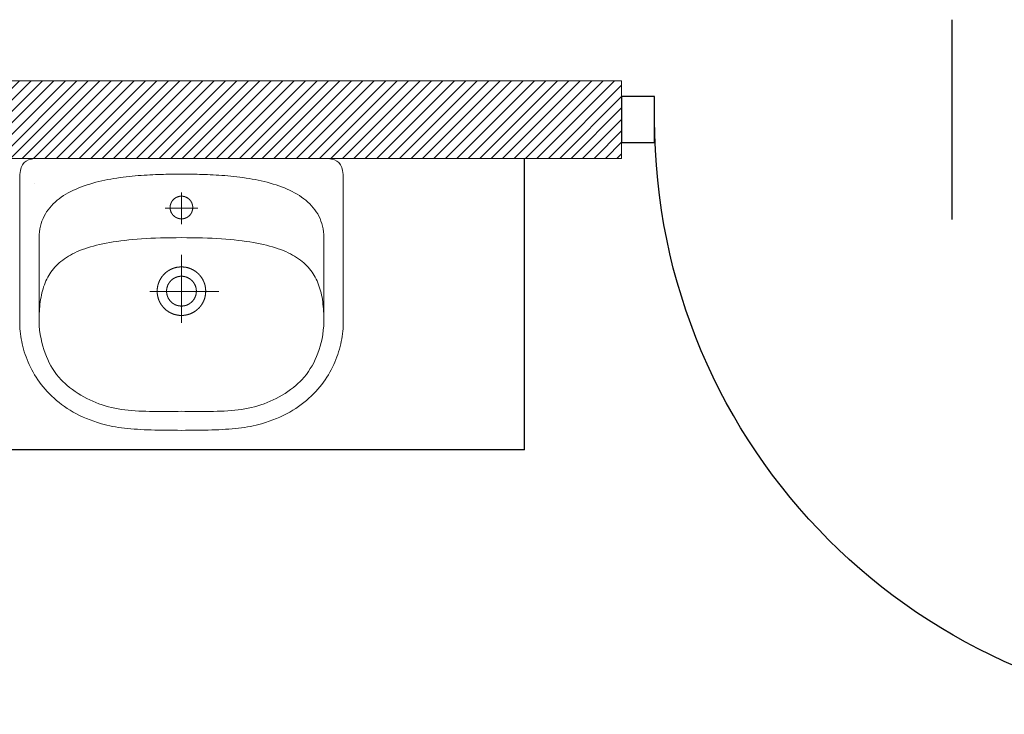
# Model space of a CAD drawing. Header units: inches. Extents: x 27484 to 71626, y -45113 to 39.
# Tile 92 of 256: x 34317 to 34470, y -32204 to -32097. Entities that reach past the tile are written whole.
import ezdxf

# ---------------------------------------------------------------- set-up
doc = ezdxf.new("R2010")
doc.units = ezdxf.units.IN
doc.header["$LTSCALE"] = 50
doc.header["$MEASUREMENT"] = 0
for name, color, linetype, lineweight in [('A-ARMATURA', 45, 'Continuous', 5), ('A-SCIANY', 5, 'Continuous', 18), ('A-SLUSARKA', 4, 'Continuous', 13), ('A-ść. istn.', 8, 'Continuous', 0)]:
    doc.layers.add(name, color=color, linetype=linetype, lineweight=lineweight)
for name, color, linetype in [('koncepcja', 6, 'Continuous'), ('S-DRZ-', 7, 'Continuous'), ('S-DRZ-O', 7, 'Continuous'), ('S-DRZ-SKRZYD', 5, 'Continuous'), ('S-DRZ-WEGAR', 7, 'Continuous')]:
    doc.layers.add(name, color=color, linetype=linetype)

# ---------------------------------------------------------------- blocks, each defined once
blk = doc.blocks.new('A$C3A7D2EB8')
at = {"layer": 'A-ARMATURA'}
for p, q in [((22.71, 16.63), (22.71, 16.63)), ((1.75, 12.95), (1.75, 12.95)), ((2.3, 0.03), (2.3, 0.03)), ((3.75, 0.03), (3.75, 0.03))]:
    blk.add_line(p, q, dxfattribs=at)
for points in [[(-0.01, -21.47), (-0.62, -21.46), (-1.23, -21.46), (-1.83, -21.46), (-2.42, -21.46), (-3, -21.45), (-3.57, -21.44), (-4.14, -21.43), (-4.69, -21.41), (-5.23, -21.39), (-5.77, -21.37), (-6.3, -21.34), (-6.82, -21.31), (-7.33, -21.28), (-7.83, -21.24), (-8.32, -21.19), (-8.8, -21.13), (-9.28, -21.07), (-9.75, -21.01), (-10.21, -20.93), (-10.66, -20.85), (-11.1, -20.76), (-11.53, -20.67), (-11.96, -20.56), (-12.38, -20.45), (-12.38, -20.45), (-12.98, -20.26), (-13.57, -20.07), (-14.14, -19.86), (-14.69, -19.64), (-15.22, -19.41), (-15.74, -19.16), (-16.25, -18.91), (-16.73, -18.64), (-17.2, -18.37), (-17.66, -18.08), (-18.1, -17.78), (-18.52, -17.48), (-18.93, -17.17), (-19.32, -16.85), (-19.7, -16.52), (-20.06, -16.18), (-20.41, -15.84), (-20.75, -15.49), (-21.07, -15.13), (-21.38, -14.77), (-21.67, -14.4), (-21.95, -14.03), (-22.21, -13.65), (-22.46, -13.27), (-22.7, -12.89), (-22.93, -12.5), (-23.14, -12.11), (-23.34, -11.72), (-23.53, -11.32), (-23.71, -10.92), (-23.87, -10.53), (-24.02, -10.13), (-24.16, -9.73), (-24.29, -9.33), (-24.41, -8.93), (-24.52, -8.53), (-24.61, -8.13), (-24.7, -7.73), (-24.77, -7.34), (-24.84, -6.95), (-24.89, -6.56), (-24.93, -6.17), (-24.97, -5.79), (-24.99, -5.41), (-25, -5.03), (-25.01, -4.67), (-25.01, -4.67), (-25.01, 17.36), (-24.98, 18.05), (-24.9, 18.65), (-24.76, 19.14), (-24.57, 19.55), (-24.31, 19.88), (-24, 20.13), (-23.63, 20.32), (-23.19, 20.44), (-22.69, 20.51), (-22.13, 20.53), (-0.01, 20.53), (22.12, 20.53), (22.68, 20.51), (23.18, 20.44), (23.61, 20.32), (23.99, 20.13), (24.3, 19.88), (24.55, 19.55), (24.75, 19.14), (24.88, 18.65), (24.97, 18.05), (24.99, 17.36), (24.99, -4.67), (24.99, -5.03), (24.97, -5.41), (24.95, -5.79), (24.92, -6.17), (24.87, -6.56), (24.82, -6.95), (24.76, -7.34), (24.68, -7.73), (24.6, -8.13), (24.5, -8.53), (24.4, -8.93), (24.28, -9.33), (24.15, -9.73), (24.01, -10.13), (23.86, -10.53), (23.69, -10.92), (23.52, -11.32), (23.33, -11.72), (23.13, -12.11), (22.91, -12.5), (22.69, -12.89), (22.45, -13.27), (22.2, -13.65), (21.93, -14.03), (21.65, -14.4), (21.36, -14.77), (21.05, -15.13), (20.73, -15.49), (20.4, -15.84), (20.05, -16.18), (19.69, -16.52), (19.31, -16.85), (18.91, -17.17), (18.51, -17.48), (18.08, -17.78), (17.64, -18.08), (17.19, -18.37), (16.72, -18.64), (16.23, -18.91), (15.73, -19.16), (15.21, -19.41), (14.67, -19.64), (14.12, -19.86), (13.55, -20.07), (12.97, -20.26), (12.36, -20.45), (12.36, -20.45), (11.94, -20.56), (11.52, -20.67), (11.08, -20.76), (10.64, -20.85), (10.19, -20.93), (9.73, -21.01), (9.26, -21.07), (8.79, -21.13), (8.3, -21.19), (7.81, -21.24), (7.31, -21.28), (6.8, -21.31), (6.28, -21.34), (5.75, -21.37), (5.22, -21.39), (4.67, -21.41), (4.12, -21.43), (3.56, -21.44), (2.99, -21.45), (2.41, -21.46), (1.82, -21.46), (1.22, -21.46), (0.61, -21.46), (-0.01, -21.47)], [(-0.01, -18.53), (0.52, -18.54), (1.05, -18.54), (1.59, -18.54), (2.14, -18.55), (2.69, -18.55), (3.24, -18.55), (3.8, -18.55), (4.36, -18.55), (4.92, -18.54), (5.48, -18.53), (6.04, -18.51), (6.6, -18.48), (7.15, -18.45), (7.69, -18.41), (8.23, -18.36), (8.76, -18.3), (9.28, -18.23), (9.79, -18.15), (10.3, -18.05), (10.8, -17.93), (11.29, -17.81), (11.78, -17.67), (12.27, -17.52), (12.75, -17.35), (13.23, -17.17), (13.7, -16.97), (14.17, -16.76), (14.63, -16.54), (15.08, -16.3), (15.54, -16.04), (15.98, -15.77), (16.42, -15.48), (16.85, -15.17), (17.28, -14.85), (17.71, -14.51), (18.56, -13.69), (18.93, -13.26), (19.28, -12.83), (19.6, -12.39), (19.9, -11.94), (20.17, -11.49), (20.42, -11.02), (20.65, -10.54), (20.87, -10.04), (21.06, -9.53), (21.24, -9), (21.41, -8.46), (21.56, -7.9), (21.7, -7.32), (21.82, -6.65), (21.91, -5.99), (21.97, -5.32), (21.99, -4.64), (21.99, 8.3), (21.98, 8.76), (21.93, 9.21), (21.87, 9.64), (21.78, 10.06), (21.67, 10.46), (21.55, 10.85), (21.39, 11.23), (21.22, 11.6), (21.03, 11.95), (20.83, 12.29), (20.6, 12.61), (20.35, 12.92), (20.09, 13.23), (19.82, 13.51), (19.52, 13.79), (19.22, 14.06), (18.89, 14.31), (18.56, 14.56), (18.21, 14.79), (17.85, 15.01), (17.48, 15.22), (17.09, 15.43), (16.7, 15.62), (16.29, 15.8), (15.88, 15.98), (15.46, 16.14), (15.03, 16.3), (14.59, 16.44), (14.15, 16.58), (13.7, 16.72), (13.25, 16.84), (12.79, 16.95), (12.32, 17.06), (11.86, 17.16), (11.39, 17.26), (10.91, 17.35), (10.44, 17.43), (9.97, 17.5), (9.49, 17.57), (9.02, 17.64), (8.55, 17.69), (8.07, 17.75), (7.61, 17.8), (7.14, 17.84), (6.68, 17.88), (6.22, 17.91), (5.77, 17.94), (5.32, 17.97), (4.88, 17.99), (4.44, 18.01), (4.02, 18.03), (3.6, 18.05), (3.19, 18.06), (2.79, 18.07), (2.4, 18.08), (2.01, 18.08), (1.65, 18.09), (1.29, 18.09), (0.94, 18.09), (0.61, 18.09), (0.3, 18.09), (-0.01, 18.09), (-0.01, 18.09), (-0.31, 18.09), (-0.63, 18.09), (-0.96, 18.09), (-1.3, 18.09), (-1.66, 18.09), (-2.03, 18.08), (-2.41, 18.08), (-2.8, 18.07), (-3.2, 18.06), (-3.61, 18.05), (-4.03, 18.03), (-4.46, 18.01), (-4.89, 17.99), (-5.34, 17.97), (-5.78, 17.94), (-6.24, 17.91), (-6.69, 17.88), (-7.16, 17.84), (-7.62, 17.8), (-8.09, 17.75), (-8.56, 17.69), (-9.03, 17.64), (-9.51, 17.57), (-9.98, 17.5), (-10.46, 17.43), (-10.93, 17.35), (-11.4, 17.26), (-11.87, 17.16), (-12.34, 17.06), (-12.8, 16.95), (-13.26, 16.84), (-13.72, 16.72), (-14.17, 16.58), (-14.61, 16.44), (-15.05, 16.3), (-15.47, 16.14), (-15.9, 15.98), (-16.31, 15.8), (-16.71, 15.62), (-17.11, 15.43), (-17.49, 15.22), (-17.86, 15.01), (-18.23, 14.79), (-18.57, 14.56), (-18.91, 14.31), (-19.23, 14.06), (-19.54, 13.79), (-19.83, 13.51), (-20.11, 13.23), (-20.37, 12.92), (-20.61, 12.61), (-20.84, 12.29), (-21.05, 11.95), (-21.24, 11.6), (-21.41, 11.23), (-21.56, 10.85), (-21.69, 10.46), (-21.8, 10.06), (-21.89, 9.64), (-21.95, 9.21), (-21.99, 8.76), (-22.01, 8.3), (-22.01, 8.3), (-22.01, -4.64), (-21.98, -5.32), (-21.92, -5.99), (-21.84, -6.65), (-21.72, -7.32), (-21.58, -7.9), (-21.42, -8.46), (-21.26, -9), (-21.08, -9.53), (-20.88, -10.04), (-20.67, -10.54), (-20.44, -11.02), (-20.19, -11.49), (-19.91, -11.94), (-19.62, -12.39), (-19.3, -12.83), (-18.95, -13.26), (-18.58, -13.69), (-17.72, -14.51), (-17.3, -14.85), (-16.87, -15.17), (-16.44, -15.48), (-16, -15.77), (-15.55, -16.04), (-15.1, -16.3), (-14.64, -16.54), (-14.18, -16.76), (-13.72, -16.97), (-13.24, -17.17), (-12.77, -17.35), (-12.29, -17.52), (-11.8, -17.67), (-11.31, -17.81), (-10.81, -17.93), (-10.31, -18.05), (-9.81, -18.15), (-9.3, -18.23), (-8.78, -18.3), (-8.25, -18.36), (-7.71, -18.41), (-7.16, -18.45), (-6.61, -18.48), (-6.06, -18.51), (-5.5, -18.53), (-4.94, -18.54), (-4.38, -18.55), (-3.82, -18.55), (-3.26, -18.55), (-2.7, -18.55), (-2.15, -18.55), (-1.61, -18.54), (-1.06, -18.54), (-0.53, -18.54)], [(1.75, 12.94), (1.75, 12.97), (1.75, 12.99), (1.75, 13.01), (1.75, 13.04), (1.75, 13.06), (1.74, 13.08), (1.74, 13.11), (1.74, 13.13), (1.74, 13.15), (1.74, 13.17), (1.73, 13.2), (1.73, 13.22), (1.72, 13.24), (1.72, 13.26), (1.72, 13.29), (1.71, 13.31), (1.71, 13.33), (1.7, 13.35), (1.7, 13.38), (1.69, 13.4), (1.68, 13.42), (1.68, 13.44), (1.67, 13.46), (1.66, 13.49), (1.66, 13.51), (1.65, 13.53), (1.64, 13.55), (1.63, 13.57), (1.63, 13.59), (1.62, 13.61), (1.61, 13.64), (1.6, 13.66), (1.59, 13.68), (1.58, 13.7), (1.57, 13.72), (1.56, 13.74), (1.55, 13.76), (1.54, 13.78), (1.53, 13.8), (1.52, 13.82), (1.5, 13.84), (1.49, 13.86), (1.48, 13.88), (1.47, 13.9), (1.46, 13.92), (1.44, 13.94), (1.43, 13.96), (1.42, 13.97), (1.4, 13.99), (1.39, 14.01), (1.38, 14.03), (1.36, 14.05), (1.35, 14.06), (1.33, 14.08), (1.32, 14.1), (1.3, 14.12), (1.29, 14.13), (1.27, 14.15), (1.25, 14.17), (1.24, 14.18), (1.22, 14.2), (1.21, 14.21), (1.19, 14.23), (1.17, 14.25), (1.16, 14.26), (1.14, 14.28), (1.12, 14.29), (1.1, 14.31), (1.08, 14.32), (1.07, 14.33), (1.05, 14.35), (1.03, 14.36), (1.01, 14.37), (0.99, 14.39), (0.97, 14.4), (0.95, 14.41), (0.94, 14.43), (0.92, 14.44), (0.9, 14.45), (0.88, 14.46), (0.86, 14.47), (0.84, 14.48), (0.82, 14.49), (0.8, 14.51), (0.78, 14.52), (0.76, 14.53), (0.73, 14.54), (0.71, 14.54), (0.69, 14.55), (0.67, 14.56), (0.65, 14.57), (0.63, 14.58), (0.61, 14.59), (0.59, 14.6), (0.56, 14.6), (0.54, 14.61), (0.52, 14.62), (0.5, 14.62), (0.48, 14.63), (0.45, 14.64), (0.43, 14.64), (0.41, 14.65), (0.39, 14.65), (0.37, 14.66), (0.34, 14.66), (0.32, 14.67), (0.3, 14.67), (0.28, 14.68), (0.25, 14.68), (0.23, 14.68), (0.21, 14.68), (0.18, 14.69), (0.16, 14.69), (0.14, 14.69), (0.12, 14.69), (0.09, 14.69), (0.07, 14.7), (0.05, 14.7), (0.02, 14.7), (0, 14.7), (-0.02, 14.7), (-0.04, 14.7), (-0.07, 14.7), (-0.09, 14.69), (-0.11, 14.69), (-0.14, 14.69), (-0.16, 14.69), (-0.18, 14.69), (-0.2, 14.69), (-0.23, 14.68), (-0.25, 14.68), (-0.27, 14.68), (-0.29, 14.67), (-0.32, 14.67), (-0.34, 14.66), (-0.36, 14.66), (-0.38, 14.65), (-0.41, 14.65), (-0.43, 14.64), (-0.45, 14.64), (-0.47, 14.63), (-0.5, 14.63), (-0.52, 14.62), (-0.54, 14.61), (-0.56, 14.6), (-0.58, 14.6), (-0.6, 14.59), (-0.63, 14.58), (-0.65, 14.57), (-0.67, 14.56), (-0.69, 14.56), (-0.71, 14.55), (-0.73, 14.54), (-0.75, 14.53), (-0.77, 14.52), (-0.79, 14.51), (-0.81, 14.5), (-0.83, 14.49), (-0.85, 14.47), (-0.87, 14.46), (-0.89, 14.45), (-0.91, 14.44), (-0.93, 14.43), (-0.95, 14.42), (-0.97, 14.4), (-0.99, 14.39), (-1.01, 14.38), (-1.03, 14.36), (-1.05, 14.35), (-1.06, 14.34), (-1.08, 14.32), (-1.1, 14.31), (-1.12, 14.29), (-1.13, 14.28), (-1.15, 14.26), (-1.17, 14.25), (-1.19, 14.23), (-1.2, 14.22), (-1.22, 14.2), (-1.24, 14.19), (-1.25, 14.17), (-1.27, 14.15), (-1.28, 14.14), (-1.3, 14.12), (-1.31, 14.1), (-1.33, 14.09), (-1.34, 14.07), (-1.36, 14.05), (-1.37, 14.03), (-1.39, 14.01), (-1.4, 14), (-1.41, 13.98), (-1.43, 13.96), (-1.44, 13.94), (-1.45, 13.92), (-1.47, 13.9), (-1.48, 13.88), (-1.49, 13.86), (-1.5, 13.84), (-1.51, 13.82), (-1.53, 13.8), (-1.54, 13.78), (-1.55, 13.76), (-1.56, 13.74), (-1.57, 13.72), (-1.58, 13.7), (-1.59, 13.68), (-1.6, 13.66), (-1.61, 13.64), (-1.62, 13.62), (-1.62, 13.6), (-1.63, 13.58), (-1.64, 13.55), (-1.65, 13.53), (-1.66, 13.51), (-1.66, 13.49), (-1.67, 13.47), (-1.68, 13.45), (-1.68, 13.42), (-1.69, 13.4), (-1.7, 13.38), (-1.7, 13.36), (-1.71, 13.34), (-1.71, 13.31), (-1.72, 13.29), (-1.72, 13.27), (-1.72, 13.25), (-1.73, 13.22), (-1.73, 13.2), (-1.73, 13.18), (-1.74, 13.15), (-1.74, 13.13), (-1.74, 13.11), (-1.74, 13.09), (-1.75, 13.06), (-1.75, 13.04), (-1.75, 13.02), (-1.75, 13), (-1.75, 12.97), (-1.75, 12.95), (-1.75, 12.93), (-1.75, 12.9), (-1.75, 12.88), (-1.75, 12.86), (-1.75, 12.83), (-1.74, 12.81), (-1.74, 12.79), (-1.74, 12.77), (-1.74, 12.74), (-1.74, 12.72), (-1.73, 12.7), (-1.73, 12.68), (-1.73, 12.65), (-1.72, 12.63), (-1.72, 12.61), (-1.71, 12.59), (-1.71, 12.56), (-1.7, 12.54), (-1.7, 12.52), (-1.69, 12.5), (-1.68, 12.47), (-1.68, 12.45), (-1.67, 12.43), (-1.67, 12.41), (-1.66, 12.39), (-1.65, 12.37), (-1.64, 12.34), (-1.63, 12.32), (-1.63, 12.3), (-1.62, 12.28), (-1.61, 12.26), (-1.6, 12.24), (-1.59, 12.22), (-1.58, 12.2), (-1.57, 12.18), (-1.56, 12.15), (-1.55, 12.13), (-1.54, 12.11), (-1.53, 12.09), (-1.52, 12.07), (-1.51, 12.05), (-1.49, 12.03), (-1.48, 12.02), (-1.47, 12), (-1.46, 11.98), (-1.44, 11.96), (-1.43, 11.94), (-1.42, 11.92), (-1.4, 11.9), (-1.39, 11.88), (-1.38, 11.87), (-1.36, 11.85), (-1.35, 11.83), (-1.33, 11.81), (-1.32, 11.79), (-1.3, 11.78), (-1.29, 11.76), (-1.27, 11.74), (-1.26, 11.73), (-1.24, 11.71), (-1.22, 11.7), (-1.21, 11.68), (-1.19, 11.66), (-1.17, 11.65), (-1.16, 11.63), (-1.14, 11.62), (-1.12, 11.6), (-1.1, 11.59), (-1.09, 11.57), (-1.07, 11.56), (-1.05, 11.55), (-1.03, 11.53), (-1.01, 11.52), (-0.99, 11.51), (-0.97, 11.49), (-0.96, 11.48), (-0.94, 11.47), (-0.92, 11.46), (-0.9, 11.44), (-0.88, 11.43), (-0.86, 11.42), (-0.84, 11.41), (-0.82, 11.4), (-0.8, 11.39), (-0.78, 11.38), (-0.76, 11.37), (-0.73, 11.36), (-0.71, 11.35), (-0.69, 11.34), (-0.67, 11.33), (-0.65, 11.32), (-0.63, 11.31), (-0.61, 11.31), (-0.59, 11.3), (-0.56, 11.29), (-0.54, 11.28), (-0.52, 11.28), (-0.5, 11.27), (-0.48, 11.26), (-0.46, 11.26), (-0.43, 11.25), (-0.41, 11.25), (-0.39, 11.24), (-0.37, 11.24), (-0.34, 11.23), (-0.32, 11.23), (-0.3, 11.22), (-0.28, 11.22), (-0.25, 11.22), (-0.23, 11.21), (-0.21, 11.21), (-0.19, 11.21), (-0.16, 11.2), (-0.14, 11.2), (-0.12, 11.2), (-0.09, 11.2), (-0.07, 11.2), (-0.05, 11.2), (-0.03, 11.2), (0, 11.2), (0.02, 11.2), (0.04, 11.2), (0.07, 11.2), (0.09, 11.2), (0.11, 11.2), (0.13, 11.2), (0.16, 11.2), (0.18, 11.21), (0.2, 11.21), (0.23, 11.21), (0.25, 11.21), (0.27, 11.22), (0.29, 11.22), (0.32, 11.23), (0.34, 11.23), (0.36, 11.23), (0.38, 11.24), (0.41, 11.24), (0.43, 11.25), (0.45, 11.26), (0.47, 11.26), (0.49, 11.27), (0.52, 11.28), (0.54, 11.28), (0.56, 11.29), (0.58, 11.3), (0.6, 11.3), (0.62, 11.31), (0.65, 11.32), (0.67, 11.33), (0.69, 11.34), (0.71, 11.35), (0.73, 11.36), (0.75, 11.37), (0.77, 11.38), (0.79, 11.39), (0.81, 11.4), (0.83, 11.41), (0.85, 11.42), (0.87, 11.43), (0.89, 11.44), (0.91, 11.45), (0.93, 11.47), (0.95, 11.48), (0.97, 11.49), (0.99, 11.5), (1.01, 11.52), (1.03, 11.53), (1.04, 11.54), (1.06, 11.56), (1.08, 11.57), (1.1, 11.59), (1.12, 11.6), (1.13, 11.61), (1.15, 11.63), (1.17, 11.65), (1.19, 11.66), (1.2, 11.68), (1.22, 11.69), (1.24, 11.71), (1.25, 11.72), (1.27, 11.74), (1.28, 11.76), (1.3, 11.77), (1.31, 11.79), (1.33, 11.81), (1.34, 11.83), (1.36, 11.84), (1.37, 11.86), (1.39, 11.88), (1.4, 11.9), (1.41, 11.92), (1.43, 11.94), (1.44, 11.95), (1.45, 11.97), (1.47, 11.99), (1.48, 12.01), (1.49, 12.03), (1.5, 12.05), (1.51, 12.07), (1.53, 12.09), (1.54, 12.11), (1.55, 12.13), (1.56, 12.15), (1.57, 12.17), (1.58, 12.19), (1.59, 12.21), (1.6, 12.23), (1.61, 12.25), (1.62, 12.28), (1.62, 12.3), (1.63, 12.32), (1.64, 12.34), (1.65, 12.36), (1.66, 12.38), (1.66, 12.4), (1.67, 12.43), (1.68, 12.45), (1.68, 12.47), (1.69, 12.49), (1.7, 12.51), (1.7, 12.54), (1.71, 12.56), (1.71, 12.58), (1.72, 12.6), (1.72, 12.63), (1.72, 12.65), (1.73, 12.67), (1.73, 12.69), (1.73, 12.72), (1.74, 12.74), (1.74, 12.76), (1.74, 12.78), (1.74, 12.81), (1.75, 12.83), (1.75, 12.85), (1.75, 12.88), (1.75, 12.9), (1.75, 12.92), (1.75, 12.94)], [(3.75, 0.02), (3.75, 0.06), (3.75, 0.09), (3.75, 0.12), (3.75, 0.16), (3.75, 0.19), (3.74, 0.22), (3.74, 0.26), (3.74, 0.29), (3.74, 0.32), (3.74, 0.36), (3.73, 0.39), (3.73, 0.42), (3.73, 0.46), (3.72, 0.49), (3.72, 0.52), (3.71, 0.56), (3.71, 0.59), (3.7, 0.62), (3.7, 0.66), (3.69, 0.69), (3.68, 0.72), (3.68, 0.76), (3.67, 0.79), (3.66, 0.82), (3.66, 0.85), (3.65, 0.89), (3.64, 0.92), (3.63, 0.95), (3.63, 0.99), (3.62, 1.02), (3.61, 1.05), (3.6, 1.08), (3.59, 1.11), (3.58, 1.15), (3.57, 1.18), (3.56, 1.21), (3.55, 1.24), (3.54, 1.27), (3.53, 1.31), (3.51, 1.34), (3.5, 1.37), (3.49, 1.4), (3.48, 1.43), (3.46, 1.46), (3.45, 1.49), (3.44, 1.52), (3.42, 1.55), (3.41, 1.59), (3.4, 1.62), (3.38, 1.65), (3.37, 1.68), (3.35, 1.71), (3.34, 1.74), (3.32, 1.77), (3.31, 1.8), (3.29, 1.83), (3.27, 1.85), (3.26, 1.88), (3.24, 1.91), (3.22, 1.94), (3.21, 1.97), (3.19, 2), (3.17, 2.03), (3.15, 2.06), (3.14, 2.08), (3.12, 2.11), (3.1, 2.14), (3.08, 2.17), (3.06, 2.19), (3.04, 2.22), (3.02, 2.25), (3, 2.28), (2.98, 2.3), (2.96, 2.33), (2.94, 2.36), (2.92, 2.38), (2.9, 2.41), (2.88, 2.43), (2.85, 2.46), (2.83, 2.49), (2.81, 2.51), (2.79, 2.54), (2.76, 2.56), (2.74, 2.59), (2.72, 2.61), (2.7, 2.63), (2.67, 2.66), (2.65, 2.68), (2.63, 2.71), (2.6, 2.73), (2.58, 2.75), (2.55, 2.77), (2.53, 2.8), (2.5, 2.82), (2.48, 2.84), (2.45, 2.86), (2.43, 2.89), (2.4, 2.91), (2.38, 2.93), (2.35, 2.95), (2.32, 2.97), (2.3, 2.99), (2.27, 3.01), (2.24, 3.03), (2.22, 3.05), (2.19, 3.07), (2.16, 3.09), (2.13, 3.11), (2.11, 3.13), (2.08, 3.15), (2.05, 3.17), (2.02, 3.19), (1.99, 3.2), (1.97, 3.22), (1.94, 3.24), (1.91, 3.26), (1.88, 3.27), (1.85, 3.29), (1.82, 3.31), (1.79, 3.32), (1.76, 3.34), (1.73, 3.35), (1.7, 3.37), (1.67, 3.38), (1.64, 3.4), (1.61, 3.41), (1.58, 3.43), (1.55, 3.44), (1.52, 3.46), (1.49, 3.47), (1.46, 3.48), (1.43, 3.49), (1.4, 3.51), (1.37, 3.52), (1.33, 3.53), (1.3, 3.54), (1.27, 3.56), (1.24, 3.57), (1.21, 3.58), (1.18, 3.59), (1.14, 3.6), (1.11, 3.61), (1.08, 3.62), (1.05, 3.63), (1.02, 3.64), (0.98, 3.65), (0.95, 3.65), (0.92, 3.66), (0.89, 3.67), (0.85, 3.68), (0.82, 3.69), (0.79, 3.69), (0.75, 3.7), (0.72, 3.71), (0.69, 3.71), (0.66, 3.72), (0.62, 3.73), (0.59, 3.73), (0.56, 3.74), (0.52, 3.74), (0.49, 3.75), (0.46, 3.75), (0.42, 3.75), (0.39, 3.76), (0.36, 3.76), (0.32, 3.76), (0.29, 3.77), (0.26, 3.77), (0.22, 3.77), (0.19, 3.77), (0.16, 3.77), (0.12, 3.78), (0.09, 3.78), (0.05, 3.78), (0.02, 3.78), (-0.01, 3.78), (-0.05, 3.78), (-0.08, 3.78), (-0.11, 3.78), (-0.15, 3.77), (-0.18, 3.77), (-0.21, 3.77), (-0.25, 3.77), (-0.28, 3.77), (-0.31, 3.76), (-0.35, 3.76), (-0.38, 3.76), (-0.41, 3.75), (-0.45, 3.75), (-0.48, 3.75), (-0.51, 3.74), (-0.55, 3.74), (-0.58, 3.73), (-0.61, 3.73), (-0.65, 3.72), (-0.68, 3.72), (-0.71, 3.71), (-0.75, 3.7), (-0.78, 3.7), (-0.81, 3.69), (-0.84, 3.68), (-0.88, 3.67), (-0.91, 3.67), (-0.94, 3.66), (-0.97, 3.65), (-1.01, 3.64), (-1.04, 3.63), (-1.07, 3.62), (-1.1, 3.61), (-1.14, 3.6), (-1.17, 3.59), (-1.2, 3.58), (-1.23, 3.57), (-1.26, 3.56), (-1.29, 3.55), (-1.33, 3.54), (-1.36, 3.52), (-1.39, 3.51), (-1.42, 3.5), (-1.45, 3.49), (-1.48, 3.47), (-1.51, 3.46), (-1.54, 3.45), (-1.57, 3.43), (-1.6, 3.42), (-1.63, 3.4), (-1.66, 3.39), (-1.69, 3.37), (-1.72, 3.36), (-1.75, 3.34), (-1.78, 3.33), (-1.81, 3.31), (-1.84, 3.29), (-1.87, 3.28), (-1.9, 3.26), (-1.93, 3.24), (-1.96, 3.23), (-1.99, 3.21), (-2.01, 3.19), (-2.04, 3.17), (-2.07, 3.15), (-2.1, 3.13), (-2.13, 3.12), (-2.15, 3.1), (-2.18, 3.08), (-2.21, 3.06), (-2.24, 3.04), (-2.26, 3.02), (-2.29, 3), (-2.32, 2.98), (-2.34, 2.96), (-2.37, 2.93), (-2.39, 2.91), (-2.42, 2.89), (-2.45, 2.87), (-2.47, 2.85), (-2.5, 2.83), (-2.52, 2.8), (-2.55, 2.78), (-2.57, 2.76), (-2.59, 2.73), (-2.62, 2.71), (-2.64, 2.69), (-2.67, 2.66), (-2.69, 2.64), (-2.71, 2.62), (-2.74, 2.59), (-2.76, 2.57), (-2.78, 2.54), (-2.8, 2.52), (-2.83, 2.49), (-2.85, 2.47), (-2.87, 2.44), (-2.89, 2.42), (-2.91, 2.39), (-2.93, 2.36), (-2.95, 2.34), (-2.97, 2.31), (-3, 2.28), (-3.02, 2.26), (-3.03, 2.23), (-3.05, 2.2), (-3.07, 2.18), (-3.09, 2.15), (-3.11, 2.12), (-3.13, 2.09), (-3.15, 2.06), (-3.17, 2.04), (-3.18, 2.01), (-3.2, 1.98), (-3.22, 1.95), (-3.24, 1.92), (-3.25, 1.89), (-3.27, 1.86), (-3.29, 1.83), (-3.3, 1.8), (-3.32, 1.77), (-3.33, 1.74), (-3.35, 1.71), (-3.36, 1.68), (-3.38, 1.65), (-3.39, 1.62), (-3.41, 1.59), (-3.42, 1.56), (-3.43, 1.53), (-3.45, 1.5), (-3.46, 1.47), (-3.47, 1.44), (-3.49, 1.41), (-3.5, 1.38), (-3.51, 1.35), (-3.52, 1.31), (-3.53, 1.28), (-3.54, 1.25), (-3.56, 1.22), (-3.57, 1.19), (-3.58, 1.16), (-3.59, 1.12), (-3.6, 1.09), (-3.61, 1.06), (-3.61, 1.03), (-3.62, 0.99), (-3.63, 0.96), (-3.64, 0.93), (-3.65, 0.9), (-3.66, 0.86), (-3.66, 0.83), (-3.67, 0.8), (-3.68, 0.77), (-3.68, 0.73), (-3.69, 0.7), (-3.7, 0.67), (-3.7, 0.63), (-3.71, 0.6), (-3.71, 0.57), (-3.72, 0.53), (-3.72, 0.5), (-3.72, 0.47), (-3.73, 0.43), (-3.73, 0.4), (-3.73, 0.37), (-3.74, 0.33), (-3.74, 0.3), (-3.74, 0.27), (-3.74, 0.23), (-3.75, 0.2), (-3.75, 0.17), (-3.75, 0.13), (-3.75, 0.1), (-3.75, 0.07), (-3.75, 0.03), (-3.75, 0), (-3.75, -0.04), (-3.75, -0.07), (-3.75, -0.1), (-3.75, -0.14), (-3.74, -0.17), (-3.74, -0.2), (-3.74, -0.24), (-3.74, -0.27), (-3.74, -0.3), (-3.73, -0.34), (-3.73, -0.37), (-3.73, -0.4), (-3.72, -0.44), (-3.72, -0.47), (-3.71, -0.5), (-3.71, -0.54), (-3.7, -0.57), (-3.7, -0.6), (-3.69, -0.64), (-3.68, -0.67), (-3.68, -0.7), (-3.67, -0.73), (-3.66, -0.77), (-3.66, -0.8), (-3.65, -0.83), (-3.64, -0.87), (-3.63, -0.9), (-3.63, -0.93), (-3.62, -0.96), (-3.61, -1), (-3.6, -1.03), (-3.59, -1.06), (-3.58, -1.09), (-3.57, -1.12), (-3.56, -1.16), (-3.55, -1.19), (-3.54, -1.22), (-3.53, -1.25), (-3.51, -1.28), (-3.5, -1.31), (-3.49, -1.35), (-3.48, -1.38), (-3.46, -1.41), (-3.45, -1.44), (-3.44, -1.47), (-3.43, -1.5), (-3.41, -1.53), (-3.4, -1.56), (-3.38, -1.59), (-3.37, -1.62), (-3.35, -1.65), (-3.34, -1.68), (-3.32, -1.71), (-3.31, -1.74), (-3.29, -1.77), (-3.27, -1.8), (-3.26, -1.83), (-3.24, -1.86), (-3.22, -1.89), (-3.21, -1.92), (-3.19, -1.94), (-3.17, -1.97), (-3.15, -2), (-3.14, -2.03), (-3.12, -2.06), (-3.1, -2.09), (-3.08, -2.11), (-3.06, -2.14), (-3.04, -2.17), (-3.02, -2.19), (-3, -2.22), (-2.98, -2.25), (-2.96, -2.28), (-2.94, -2.3), (-2.92, -2.33), (-2.9, -2.35), (-2.88, -2.38), (-2.85, -2.41), (-2.83, -2.43), (-2.81, -2.46), (-2.79, -2.48), (-2.77, -2.51), (-2.74, -2.53), (-2.72, -2.55), (-2.7, -2.58), (-2.67, -2.6), (-2.65, -2.63), (-2.63, -2.65), (-2.6, -2.67), (-2.58, -2.7), (-2.55, -2.72), (-2.53, -2.74), (-2.5, -2.77), (-2.48, -2.79), (-2.45, -2.81), (-2.43, -2.83), (-2.4, -2.85), (-2.38, -2.87), (-2.35, -2.9), (-2.32, -2.92), (-2.3, -2.94), (-2.27, -2.96), (-2.24, -2.98), (-2.22, -3), (-2.19, -3.02), (-2.16, -3.04), (-2.13, -3.06), (-2.11, -3.08), (-2.08, -3.09), (-2.05, -3.11), (-2.02, -3.13), (-1.99, -3.15), (-1.97, -3.17), (-1.94, -3.18), (-1.91, -3.2), (-1.88, -3.22), (-1.85, -3.23), (-1.82, -3.25), (-1.79, -3.27), (-1.76, -3.28), (-1.73, -3.3), (-1.7, -3.31), (-1.67, -3.33), (-1.64, -3.34), (-1.61, -3.36), (-1.58, -3.37), (-1.55, -3.39), (-1.52, -3.4), (-1.49, -3.41), (-1.46, -3.43), (-1.43, -3.44), (-1.4, -3.45), (-1.37, -3.47), (-1.33, -3.48), (-1.3, -3.49), (-1.27, -3.5), (-1.24, -3.51), (-1.21, -3.52), (-1.18, -3.53), (-1.14, -3.54), (-1.11, -3.55), (-1.08, -3.56), (-1.05, -3.57), (-1.02, -3.58), (-0.98, -3.59), (-0.95, -3.6), (-0.92, -3.61), (-0.89, -3.62), (-0.85, -3.62), (-0.82, -3.63), (-0.79, -3.64), (-0.75, -3.65), (-0.72, -3.65), (-0.69, -3.66), (-0.66, -3.66), (-0.62, -3.67), (-0.59, -3.68), (-0.56, -3.68), (-0.52, -3.69), (-0.49, -3.69), (-0.46, -3.69), (-0.42, -3.7), (-0.39, -3.7), (-0.36, -3.71), (-0.32, -3.71), (-0.29, -3.71), (-0.26, -3.71), (-0.22, -3.72), (-0.19, -3.72), (-0.16, -3.72), (-0.12, -3.72), (-0.09, -3.72), (-0.06, -3.72), (-0.02, -3.72), (0.01, -3.72), (0.05, -3.72), (0.08, -3.72), (0.11, -3.72), (0.15, -3.72), (0.18, -3.72), (0.21, -3.72), (0.25, -3.71), (0.28, -3.71), (0.31, -3.71), (0.35, -3.71), (0.38, -3.7), (0.41, -3.7), (0.45, -3.7), (0.48, -3.69), (0.51, -3.69), (0.55, -3.68), (0.58, -3.68), (0.61, -3.67), (0.65, -3.67), (0.68, -3.66), (0.71, -3.65), (0.75, -3.65), (0.78, -3.64), (0.81, -3.63), (0.84, -3.63), (0.88, -3.62), (0.91, -3.61), (0.94, -3.6), (0.97, -3.59), (1.01, -3.59), (1.04, -3.58), (1.07, -3.57), (1.1, -3.56), (1.13, -3.55), (1.17, -3.54), (1.2, -3.53), (1.23, -3.52), (1.26, -3.5), (1.29, -3.49), (1.33, -3.48), (1.36, -3.47), (1.39, -3.46), (1.42, -3.44), (1.45, -3.43), (1.48, -3.42), (1.51, -3.4), (1.54, -3.39), (1.57, -3.38), (1.6, -3.36), (1.63, -3.35), (1.66, -3.33), (1.69, -3.32), (1.72, -3.3), (1.75, -3.29), (1.78, -3.27), (1.81, -3.26), (1.84, -3.24), (1.87, -3.22), (1.9, -3.21), (1.93, -3.19), (1.96, -3.17), (1.99, -3.15), (2.01, -3.14), (2.04, -3.12), (2.07, -3.1), (2.1, -3.08), (2.13, -3.06), (2.15, -3.04), (2.18, -3.02), (2.21, -3), (2.24, -2.98), (2.26, -2.96), (2.29, -2.94), (2.32, -2.92), (2.34, -2.9), (2.37, -2.88), (2.39, -2.86), (2.42, -2.84), (2.44, -2.82), (2.47, -2.79), (2.5, -2.77), (2.52, -2.75), (2.55, -2.73), (2.57, -2.7), (2.59, -2.68), (2.62, -2.66), (2.64, -2.63), (2.67, -2.61), (2.69, -2.59), (2.71, -2.56), (2.74, -2.54), (2.76, -2.51), (2.78, -2.49), (2.8, -2.46), (2.83, -2.44), (2.85, -2.41), (2.87, -2.39), (2.89, -2.36), (2.91, -2.34), (2.93, -2.31), (2.95, -2.28), (2.97, -2.26), (2.99, -2.23), (3.01, -2.2), (3.03, -2.18), (3.05, -2.15), (3.07, -2.12), (3.09, -2.09), (3.11, -2.07), (3.13, -2.04), (3.15, -2.01), (3.17, -1.98), (3.18, -1.95), (3.2, -1.92), (3.22, -1.9), (3.24, -1.87), (3.25, -1.84), (3.27, -1.81), (3.29, -1.78), (3.3, -1.75), (3.32, -1.72), (3.33, -1.69), (3.35, -1.66), (3.36, -1.63), (3.38, -1.6), (3.39, -1.57), (3.41, -1.54), (3.42, -1.51), (3.43, -1.48), (3.45, -1.45), (3.46, -1.42), (3.47, -1.39), (3.49, -1.35), (3.5, -1.32), (3.51, -1.29), (3.52, -1.26), (3.53, -1.23), (3.54, -1.2), (3.56, -1.17), (3.57, -1.13), (3.58, -1.1), (3.59, -1.07), (3.6, -1.04), (3.61, -1), (3.61, -0.97), (3.62, -0.94), (3.63, -0.91), (3.64, -0.88), (3.65, -0.84), (3.66, -0.81), (3.66, -0.78), (3.67, -0.74), (3.68, -0.71), (3.68, -0.68), (3.69, -0.65), (3.7, -0.61), (3.7, -0.58), (3.71, -0.55), (3.71, -0.51), (3.72, -0.48), (3.72, -0.45), (3.72, -0.41), (3.73, -0.38), (3.73, -0.35), (3.73, -0.31), (3.74, -0.28), (3.74, -0.25), (3.74, -0.21), (3.74, -0.18), (3.75, -0.15), (3.75, -0.11), (3.75, -0.08), (3.75, -0.05), (3.75, -0.01), (3.75, 0.02)], [(2.3, 0.02), (2.3, 0.05), (2.3, 0.08), (2.3, 0.1), (2.3, 0.13), (2.3, 0.16), (2.29, 0.18), (2.29, 0.21), (2.29, 0.23), (2.29, 0.26), (2.29, 0.29), (2.28, 0.31), (2.28, 0.34), (2.27, 0.36), (2.27, 0.39), (2.27, 0.42), (2.26, 0.44), (2.26, 0.47), (2.25, 0.49), (2.25, 0.52), (2.24, 0.55), (2.23, 0.57), (2.23, 0.6), (2.22, 0.62), (2.21, 0.65), (2.21, 0.67), (2.2, 0.7), (2.19, 0.72), (2.18, 0.75), (2.18, 0.77), (2.17, 0.8), (2.16, 0.82), (2.15, 0.85), (2.14, 0.87), (2.13, 0.9), (2.12, 0.92), (2.11, 0.94), (2.1, 0.97), (2.09, 0.99), (2.08, 1.02), (2.07, 1.04), (2.05, 1.06), (2.04, 1.09), (2.03, 1.11), (2.02, 1.13), (2, 1.16), (1.99, 1.18), (1.98, 1.2), (1.96, 1.22), (1.95, 1.25), (1.94, 1.27), (1.92, 1.29), (1.91, 1.31), (1.89, 1.33), (1.88, 1.36), (1.86, 1.38), (1.85, 1.4), (1.83, 1.42), (1.81, 1.44), (1.8, 1.46), (1.78, 1.48), (1.77, 1.5), (1.75, 1.52), (1.73, 1.54), (1.71, 1.56), (1.7, 1.58), (1.68, 1.6), (1.66, 1.62), (1.64, 1.64), (1.62, 1.66), (1.6, 1.67), (1.59, 1.69), (1.57, 1.71), (1.55, 1.73), (1.53, 1.75), (1.51, 1.76), (1.49, 1.78), (1.47, 1.8), (1.45, 1.81), (1.43, 1.83), (1.41, 1.85), (1.39, 1.86), (1.36, 1.88), (1.34, 1.89), (1.32, 1.91), (1.3, 1.92), (1.28, 1.94), (1.26, 1.95), (1.23, 1.97), (1.21, 1.98), (1.19, 2), (1.17, 2.01), (1.14, 2.02), (1.12, 2.03), (1.1, 2.05), (1.08, 2.06), (1.05, 2.07), (1.03, 2.08), (1.01, 2.1), (0.98, 2.11), (0.96, 2.12), (0.93, 2.13), (0.91, 2.14), (0.89, 2.15), (0.86, 2.16), (0.84, 2.17), (0.81, 2.18), (0.79, 2.19), (0.76, 2.2), (0.74, 2.21), (0.71, 2.21), (0.69, 2.22), (0.66, 2.23), (0.64, 2.24), (0.61, 2.24), (0.59, 2.25), (0.56, 2.26), (0.54, 2.26), (0.51, 2.27), (0.49, 2.28), (0.46, 2.28), (0.43, 2.29), (0.41, 2.29), (0.38, 2.3), (0.36, 2.3), (0.33, 2.3), (0.3, 2.31), (0.28, 2.31), (0.25, 2.31), (0.23, 2.32), (0.2, 2.32), (0.17, 2.32), (0.15, 2.32), (0.12, 2.32), (0.09, 2.33), (0.07, 2.33), (0.04, 2.33), (0.02, 2.33), (-0.01, 2.33), (-0.04, 2.33), (-0.06, 2.33), (-0.09, 2.33), (-0.12, 2.32), (-0.14, 2.32), (-0.17, 2.32), (-0.19, 2.32), (-0.22, 2.32), (-0.25, 2.31), (-0.27, 2.31), (-0.3, 2.31), (-0.32, 2.3), (-0.35, 2.3), (-0.38, 2.3), (-0.4, 2.29), (-0.43, 2.29), (-0.45, 2.28), (-0.48, 2.28), (-0.51, 2.27), (-0.53, 2.26), (-0.56, 2.26), (-0.58, 2.25), (-0.61, 2.25), (-0.63, 2.24), (-0.66, 2.23), (-0.68, 2.22), (-0.71, 2.22), (-0.73, 2.21), (-0.76, 2.2), (-0.78, 2.19), (-0.81, 2.18), (-0.83, 2.17), (-0.86, 2.16), (-0.88, 2.15), (-0.9, 2.14), (-0.93, 2.13), (-0.95, 2.12), (-0.98, 2.11), (-1, 2.1), (-1.02, 2.09), (-1.05, 2.07), (-1.07, 2.06), (-1.09, 2.05), (-1.12, 2.04), (-1.14, 2.02), (-1.16, 2.01), (-1.19, 2), (-1.21, 1.98), (-1.23, 1.97), (-1.25, 1.96), (-1.27, 1.94), (-1.3, 1.93), (-1.32, 1.91), (-1.34, 1.9), (-1.36, 1.88), (-1.38, 1.87), (-1.4, 1.85), (-1.42, 1.83), (-1.44, 1.82), (-1.46, 1.8), (-1.48, 1.78), (-1.5, 1.77), (-1.52, 1.75), (-1.54, 1.73), (-1.56, 1.71), (-1.58, 1.7), (-1.6, 1.68), (-1.62, 1.66), (-1.64, 1.64), (-1.66, 1.62), (-1.67, 1.6), (-1.69, 1.58), (-1.71, 1.57), (-1.73, 1.55), (-1.75, 1.53), (-1.76, 1.51), (-1.78, 1.49), (-1.8, 1.46), (-1.81, 1.44), (-1.83, 1.42), (-1.84, 1.4), (-1.86, 1.38), (-1.87, 1.36), (-1.89, 1.34), (-1.9, 1.32), (-1.92, 1.3), (-1.93, 1.27), (-1.95, 1.25), (-1.96, 1.23), (-1.97, 1.21), (-1.99, 1.18), (-2, 1.16), (-2.01, 1.14), (-2.03, 1.11), (-2.04, 1.09), (-2.05, 1.07), (-2.06, 1.04), (-2.07, 1.02), (-2.09, 1), (-2.1, 0.97), (-2.11, 0.95), (-2.12, 0.93), (-2.13, 0.9), (-2.14, 0.88), (-2.15, 0.85), (-2.16, 0.83), (-2.17, 0.8), (-2.17, 0.78), (-2.18, 0.75), (-2.19, 0.73), (-2.2, 0.7), (-2.21, 0.68), (-2.21, 0.65), (-2.22, 0.63), (-2.23, 0.6), (-2.23, 0.58), (-2.24, 0.55), (-2.25, 0.53), (-2.25, 0.5), (-2.26, 0.47), (-2.26, 0.45), (-2.27, 0.42), (-2.27, 0.4), (-2.27, 0.37), (-2.28, 0.34), (-2.28, 0.32), (-2.28, 0.29), (-2.29, 0.27), (-2.29, 0.24), (-2.29, 0.21), (-2.29, 0.19), (-2.3, 0.16), (-2.3, 0.14), (-2.3, 0.11), (-2.3, 0.08), (-2.3, 0.06), (-2.3, 0.03), (-2.3, 0), (-2.3, -0.02), (-2.3, -0.05), (-2.3, -0.07), (-2.3, -0.1), (-2.29, -0.13), (-2.29, -0.15), (-2.29, -0.18), (-2.29, -0.21), (-2.29, -0.23), (-2.28, -0.26), (-2.28, -0.28), (-2.28, -0.31), (-2.27, -0.34), (-2.27, -0.36), (-2.26, -0.39), (-2.26, -0.41), (-2.25, -0.44), (-2.25, -0.47), (-2.24, -0.49), (-2.23, -0.52), (-2.23, -0.54), (-2.22, -0.57), (-2.21, -0.59), (-2.21, -0.62), (-2.2, -0.64), (-2.19, -0.67), (-2.18, -0.69), (-2.18, -0.72), (-2.17, -0.74), (-2.16, -0.77), (-2.15, -0.79), (-2.14, -0.82), (-2.13, -0.84), (-2.12, -0.87), (-2.11, -0.89), (-2.1, -0.91), (-2.09, -0.94), (-2.08, -0.96), (-2.07, -0.98), (-2.05, -1.01), (-2.04, -1.03), (-2.03, -1.06), (-2.02, -1.08), (-2, -1.1), (-1.99, -1.12), (-1.98, -1.15), (-1.96, -1.17), (-1.95, -1.19), (-1.94, -1.21), (-1.92, -1.24), (-1.91, -1.26), (-1.89, -1.28), (-1.88, -1.3), (-1.86, -1.32), (-1.85, -1.34), (-1.83, -1.36), (-1.82, -1.39), (-1.8, -1.41), (-1.78, -1.43), (-1.77, -1.45), (-1.75, -1.47), (-1.73, -1.49), (-1.71, -1.51), (-1.7, -1.53), (-1.68, -1.55), (-1.66, -1.56), (-1.64, -1.58), (-1.62, -1.6), (-1.61, -1.62), (-1.59, -1.64), (-1.57, -1.66), (-1.55, -1.67), (-1.53, -1.69), (-1.51, -1.71), (-1.49, -1.73), (-1.47, -1.74), (-1.45, -1.76), (-1.43, -1.78), (-1.41, -1.79), (-1.39, -1.81), (-1.37, -1.82), (-1.34, -1.84), (-1.32, -1.85), (-1.3, -1.87), (-1.28, -1.88), (-1.26, -1.9), (-1.24, -1.91), (-1.21, -1.93), (-1.19, -1.94), (-1.17, -1.95), (-1.15, -1.97), (-1.12, -1.98), (-1.1, -1.99), (-1.08, -2.01), (-1.05, -2.02), (-1.03, -2.03), (-1.01, -2.04), (-0.98, -2.05), (-0.96, -2.06), (-0.93, -2.07), (-0.91, -2.09), (-0.89, -2.1), (-0.86, -2.11), (-0.84, -2.11), (-0.81, -2.12), (-0.79, -2.13), (-0.76, -2.14), (-0.74, -2.15), (-0.71, -2.16), (-0.69, -2.17), (-0.66, -2.18), (-0.64, -2.18), (-0.61, -2.19), (-0.59, -2.2), (-0.56, -2.2), (-0.54, -2.21), (-0.51, -2.22), (-0.49, -2.22), (-0.46, -2.23), (-0.43, -2.23), (-0.41, -2.24), (-0.38, -2.24), (-0.36, -2.24), (-0.33, -2.25), (-0.3, -2.25), (-0.28, -2.26), (-0.25, -2.26), (-0.23, -2.26), (-0.2, -2.26), (-0.17, -2.27), (-0.15, -2.27), (-0.12, -2.27), (-0.1, -2.27), (-0.07, -2.27), (-0.04, -2.27), (-0.02, -2.27), (0.01, -2.27), (0.04, -2.27), (0.06, -2.27), (0.09, -2.27), (0.11, -2.27), (0.14, -2.27), (0.17, -2.27), (0.19, -2.26), (0.22, -2.26), (0.25, -2.26), (0.27, -2.26), (0.3, -2.25), (0.32, -2.25), (0.35, -2.25), (0.38, -2.24), (0.4, -2.24), (0.43, -2.23), (0.45, -2.23), (0.48, -2.22), (0.5, -2.22), (0.53, -2.21), (0.56, -2.2), (0.58, -2.2), (0.61, -2.19), (0.63, -2.18), (0.66, -2.18), (0.68, -2.17), (0.71, -2.16), (0.73, -2.15), (0.76, -2.14), (0.78, -2.14), (0.81, -2.13), (0.83, -2.12), (0.86, -2.11), (0.88, -2.1), (0.9, -2.09), (0.93, -2.08), (0.95, -2.07), (0.98, -2.06), (1, -2.04), (1.02, -2.03), (1.05, -2.02), (1.07, -2.01), (1.09, -2), (1.12, -1.98), (1.14, -1.97), (1.16, -1.96), (1.18, -1.94), (1.21, -1.93), (1.23, -1.92), (1.25, -1.9), (1.27, -1.89), (1.3, -1.87), (1.32, -1.86), (1.34, -1.84), (1.36, -1.83), (1.38, -1.81), (1.4, -1.8), (1.42, -1.78), (1.44, -1.76), (1.46, -1.75), (1.48, -1.73), (1.5, -1.71), (1.52, -1.7), (1.54, -1.68), (1.56, -1.66), (1.58, -1.64), (1.6, -1.62), (1.62, -1.61), (1.64, -1.59), (1.66, -1.57), (1.67, -1.55), (1.69, -1.53), (1.71, -1.51), (1.73, -1.49), (1.74, -1.47), (1.76, -1.45), (1.78, -1.43), (1.79, -1.41), (1.81, -1.39), (1.83, -1.37), (1.84, -1.35), (1.86, -1.33), (1.87, -1.31), (1.89, -1.28), (1.9, -1.26), (1.92, -1.24), (1.93, -1.22), (1.95, -1.2), (1.96, -1.17), (1.97, -1.15), (1.99, -1.13), (2, -1.11), (2.01, -1.08), (2.03, -1.06), (2.04, -1.04), (2.05, -1.01), (2.06, -0.99), (2.07, -0.97), (2.09, -0.94), (2.1, -0.92), (2.11, -0.9), (2.12, -0.87), (2.13, -0.85), (2.14, -0.82), (2.15, -0.8), (2.16, -0.77), (2.16, -0.75), (2.17, -0.72), (2.18, -0.7), (2.19, -0.67), (2.2, -0.65), (2.21, -0.62), (2.21, -0.6), (2.22, -0.57), (2.23, -0.55), (2.23, -0.52), (2.24, -0.5), (2.25, -0.47), (2.25, -0.45), (2.26, -0.42), (2.26, -0.39), (2.27, -0.37), (2.27, -0.34), (2.27, -0.32), (2.28, -0.29), (2.28, -0.26), (2.28, -0.24), (2.29, -0.21), (2.29, -0.19), (2.29, -0.16), (2.29, -0.13), (2.3, -0.11), (2.3, -0.08), (2.3, -0.05), (2.3, -0.03), (2.3, 0), (2.3, 0.02)]]:
    blk.add_lwpolyline(points, close=True, dxfattribs=at)
for points in [[(-0.01, 10.39), (-0.01, 15.29)], [(-2.53, 12.86), (2.53, 12.86)], [(-0.01, 8.3), (-0.85, 8.29), (-1.67, 8.28), (-2.47, 8.27), (-3.25, 8.25), (-4.01, 8.22), (-4.75, 8.19), (-5.47, 8.15), (-6.17, 8.11), (-6.85, 8.06), (-7.52, 8), (-8.16, 7.94), (-8.79, 7.87), (-9.39, 7.8), (-9.98, 7.72), (-10.55, 7.63), (-11.11, 7.54), (-11.64, 7.44), (-12.16, 7.34), (-12.66, 7.23), (-13.15, 7.11), (-13.62, 6.99), (-14.07, 6.86), (-14.51, 6.73), (-14.94, 6.59), (-15.34, 6.44), (-15.74, 6.29), (-16.11, 6.13), (-16.48, 5.96), (-16.83, 5.79), (-17.16, 5.61), (-17.48, 5.43), (-17.79, 5.24), (-18.08, 5.04), (-18.37, 4.84), (-18.63, 4.63), (-18.89, 4.41), (-19.13, 4.19), (-19.37, 3.96), (-19.59, 3.73), (-19.79, 3.49), (-19.99, 3.24), (-20.18, 2.98), (-20.35, 2.72), (-20.52, 2.46), (-20.67, 2.18), (-20.82, 1.9), (-20.96, 1.62), (-21.08, 1.32), (-21.2, 1.03), (-21.3, 0.72), (-21.4, 0.41), (-21.49, 0.09), (-21.58, -0.24), (-21.65, -0.57), (-21.72, -0.91), (-21.77, -1.25), (-21.83, -1.61), (-21.87, -1.97), (-21.91, -2.33), (-21.94, -2.7), (-21.97, -3.08), (-21.98, -3.47), (-22, -3.86), (-22.01, -4.26), (-22.01, -4.67)], [(21.99, -4.67), (21.99, -4.26), (21.98, -3.86), (21.97, -3.47), (21.95, -3.08), (21.92, -2.7), (21.89, -2.33), (21.86, -1.97), (21.81, -1.61), (21.76, -1.25), (21.7, -0.91), (21.63, -0.57), (21.56, -0.24), (21.48, 0.09), (21.39, 0.41), (21.29, 0.72), (21.18, 1.03), (21.07, 1.32), (20.94, 1.62), (20.8, 1.9), (20.66, 2.18), (20.5, 2.46), (20.34, 2.72), (20.16, 2.98), (19.98, 3.24), (19.78, 3.49), (19.57, 3.73), (19.35, 3.96), (19.12, 4.19), (18.87, 4.41), (18.62, 4.63), (18.35, 4.84), (18.07, 5.04), (17.77, 5.24), (17.47, 5.43), (17.14, 5.61), (16.81, 5.79), (16.46, 5.96), (16.1, 6.13), (15.72, 6.29), (15.33, 6.44), (14.92, 6.59), (14.5, 6.73), (14.06, 6.86), (13.6, 6.99), (13.14, 7.11), (12.65, 7.23), (12.15, 7.34), (11.63, 7.44), (11.09, 7.54), (10.54, 7.63), (9.97, 7.72), (9.38, 7.8), (8.77, 7.87), (8.14, 7.94), (7.5, 8), (6.84, 8.06), (6.16, 8.11), (5.46, 8.15), (4.74, 8.19), (4, 8.22), (3.24, 8.25), (2.46, 8.27), (1.66, 8.28), (0.83, 8.29), (-0.01, 8.3)], [(0, -4.88), (0, 5.62)], [(4.88, 0), (-5.8, 0)]]:
    blk.add_lwpolyline(points, dxfattribs=at)
blk = doc.blocks.new('D90-L-DL')
at = {"layer": 'S-DRZ-'}
blk.add_arc((-45, 0), 90, 270, 0, dxfattribs=at)
at = {"layer": 'S-DRZ-O'}
blk.add_line((0, 15.12), (0, -15.12), dxfattribs=at)
at = {"layer": 'S-DRZ-SKRZYD'}
blk.add_line((-45, 0), (-45, -90), dxfattribs=at)
at = {"layer": 'S-DRZ-WEGAR'}
for points in [[(-50, -3.5), (-45, -3.5), (-45, 3.5), (-50, 3.5)], [(45, 3.5), (50, 3.5), (50, -3.5), (45, -3.5)]]:
    blk.add_lwpolyline(points, close=True, dxfattribs=at)
blk = doc.blocks.new('A$C07123322')
at = {"layer": 'A-SLUSARKA', "xscale": 1.020000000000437, "yscale": 1.020000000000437, "zscale": 1.020000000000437, "rotation": 270}
blk.add_blockref('D90-L-DL', (40.58, -45.9), dxfattribs=at)

msp = doc.modelspace()

# ---------------------------------------------------------------- hatches: boundary and pattern name
at = {"layer": 'A-ść. istn.', "ltscale": 0.1}
h = msp.add_hatch(dxfattribs=at)
h.set_pattern_fill('ANSI31', color=256, scale=10)
h.set_pattern_definition([(45, (31560.1443, -34930.5661), (-0.88388348, 0.88388348), [])])
h.paths.add_polyline_path([(34207.48246, -32131.06607), (34195.48246, -32131.06607), (34195.48246, -32341.06607), (34187.48246, -32341.06607), (34187.48246, -32353.56607), (34554.98246, -32353.56607), (34554.98246, -32302.06607), (34551.41246, -32302.06607), (34542.48246, -32302.06607), (34542.48246, -32341.06607), (34207.48246, -32341.06607)])
h.paths.add_polyline_path([(34554.98246, -32353.56607), (34187.48246, -32353.56607), (34187.48246, -32357.13607), (34187.48246, -32366.06607), (34367.48246, -32366.06607), (34554.98246, -32366.06607)])
h.paths.add_polyline_path([(34567.48246, -32353.56607), (34554.98246, -32353.56607), (34554.98246, -32366.06607), (34567.48246, -32366.06607)])
h.paths.add_polyline_path([(34567.48246, -32302.06607), (34554.98246, -32302.06607), (34554.98246, -32353.56607), (34567.48246, -32353.56607)])
h.paths.add_polyline_path([(34410.48246, -32106.06607), (34207.48246, -32106.06607), (34207.48246, -32118.06607), (34410.48246, -32118.06607)])

# ---------------------------------------------------------------- linework, layer by layer
at = {"layer": 'A-ARMATURA', "lineweight": -3}
for q in [(34395.48246, -32118.06607), (34207.47465, -32163.06607)]:
    msp.add_line((34395.48246, -32163.06607), q, dxfattribs=at)
at = {"layer": 'A-SCIANY', "ltscale": 3}
for p, q in [((34410.48246, -32106.06607), (34027.48246, -32106.06607)), ((34410.48246, -32118.06607), (34410.48246, -32106.06607)), ((34410.48246, -32118.06607), (34207.48246, -32118.06607))]:
    msp.add_line(p, q, dxfattribs=at)

# ---------------------------------------------------------------- block references
at = {"layer": 'A-ARMATURA', "lineweight": -3, "xscale": -1}
msp.add_blockref('A$C3A7D2EB8', (34342.47465, -32138.60085), dxfattribs=at)
at = {"layer": 'koncepcja', "lineweight": -3, "xscale": -1, "rotation": 270}
msp.add_blockref('A$C07123322', (34507.38246, -32152.64267), dxfattribs=at)

doc.saveas('drawing.dxf')
